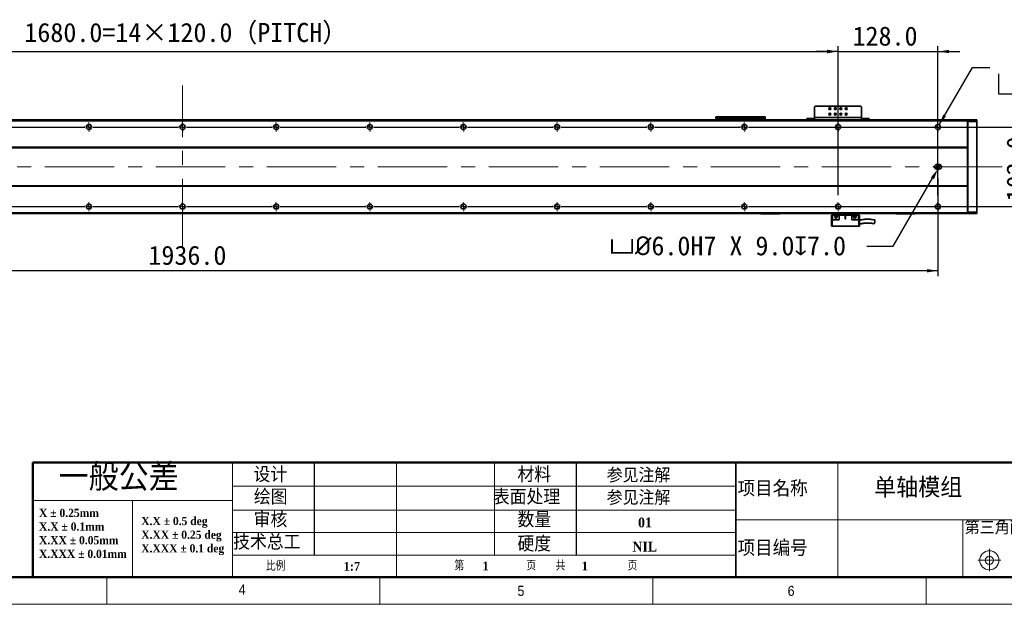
# Model space of a CAD drawing. Header units: millimetres. Extents: x 35 to 2905, y 35 to 2044.
# Tile 4 of 10: x 1008 to 2270, y 35 to 785. Entities that reach past the tile are written whole.
import ezdxf

# ---------------------------------------------------------------- set-up
doc = ezdxf.new("R2010")
doc.units = ezdxf.units.MM
doc.header["$LTSCALE"] = 7
doc.header["$PDSIZE"] = -1
doc.linetypes.add('CENTERX2', pattern=[20.32, 12.7, -2.54, 2.54, -2.54])
doc.layers.add('DIMNS', color=7, linetype='Continuous')
doc.layers.add('黑色实线', color=7, linetype='Continuous')
doc.styles.add('SLDTEXTSTYLE1', font='Gothic.ttf', dxfattribs={"width": 0.913})
doc.styles.add('SLDTEXTSTYLE2', font='timesbd.ttf', dxfattribs={"width": 0.933})
doc.styles.add('SLDTEXTSTYLE3', font='txt', dxfattribs={"bigfont": 'bigfont'})
doc.styles.add('SLDTEXTSTYLE4', font='txt', dxfattribs={"bigfont": 'bigfont'})
doc.styles.add('SLDTEXTSTYLE7', font='timesbd.ttf', dxfattribs={"width": 0.933, "bigfont": 'bigfont'})
doc.styles.add('SLDTEXTSTYLE8', font='txt')
doc.dimstyles.new('SLDDIMSTYLE0', dxfattribs={"dimtxt": 24.5, "dimasz": 14, "dimexe": 0, "dimexo": 0.0625, "dimgap": 6.125, "dimtad": 2, "dimdec": 1, "dimrnd": 1e-09, "dimzin": 4, "dimdsep": 46, "dimtxsty": 'SLDTEXTSTYLE8', "dimsah": 1, "dimcen": 0.09, "dimadec": 0, "dimazin": 1, "dimtfac": 1, "dimtdec": 1, "dimtmove": 0, "dimatfit": 0, "dimfxl": 0, "dimfrac": 2, "dimtolj": 1, "dimtzin": 12, "dimarcsym": 0})
doc.dimstyles.new('SLDDIMSTYLE3', dxfattribs={"dimtxt": 24.5, "dimasz": 14, "dimexe": 0, "dimexo": 0.0625, "dimgap": 6.125, "dimtad": 2, "dimdec": 1, "dimrnd": 1e-09, "dimzin": 4, "dimdsep": 46, "dimtxsty": 'SLDTEXTSTYLE8', "dimsah": 1, "dimcen": 0.09, "dimadec": 0, "dimazin": 1, "dimtfac": 1, "dimtdec": 1, "dimtofl": 0, "dimtmove": 0, "dimatfit": 3, "dimfxl": 0, "dimfrac": 2, "dimtolj": 1, "dimtzin": 12, "dimarcsym": 0})
doc.dimstyles.new('SLDDIMSTYLE7', dxfattribs={"dimtxt": 24.5, "dimasz": 14, "dimexe": 0, "dimexo": 0.0625, "dimgap": 6.125, "dimtad": 0, "dimtih": 1, "dimtoh": 1, "dimdec": 1, "dimrnd": 1e-09, "dimzin": 4, "dimdsep": 46, "dimtxsty": 'SLDTEXTSTYLE8', "dimsah": 1, "dimcen": 0, "dimadec": 0, "dimazin": 1, "dimtfac": 1, "dimtdec": 1, "dimtofl": 0, "dimtmove": 0, "dimatfit": 3, "dimfxl": 0, "dimfrac": 2, "dimtolj": 1, "dimtzin": 12, "dimarcsym": 0})
doc.dimstyles.new('SLDDIMSTYLE8', dxfattribs={"dimtxt": 24.5, "dimasz": 14, "dimexe": 0, "dimexo": 0.0625, "dimgap": 6.125, "dimtad": 0, "dimtih": 1, "dimtoh": 1, "dimdec": 1, "dimrnd": 1e-09, "dimzin": 4, "dimdsep": 46, "dimtxsty": 'SLDTEXTSTYLE8', "dimsah": 1, "dimcen": 0, "dimadec": 0, "dimazin": 1, "dimtfac": 1, "dimtdec": 1, "dimtofl": 0, "dimtmove": 0, "dimatfit": 3, "dimfxl": 0, "dimfrac": 2, "dimtolj": 1, "dimtzin": 12, "dimarcsym": 0})

# ---------------------------------------------------------------- blocks, each defined once
blk = doc.blocks.new('SW_NOTE_0')
at = {"color": 0, "linetype": 'Continuous', "lineweight": 0, "char_height": 10.5, "attachment_point": 1, "style": 'SLDTEXTSTYLE2'}
for s, insert in [('X.X ± 0.5 deg', (0, 13.8)), ('X.XX ± 0.25 deg', (0, -3.7)), ('X.XXX ± 0.1 deg', (0, -21.2))]:
    blk.add_mtext(s, dxfattribs=dict(at, insert=insert))
blk = doc.blocks.new('SW_NOTE_1')
at = {"color": 0, "linetype": 'Continuous', "lineweight": 0, "char_height": 10.5, "attachment_point": 1, "style": 'SLDTEXTSTYLE2'}
for s, insert in [('X ± 0.25mm ', (0, 13.8)), ('X.X ± 0.1mm', (0, -3.7))]:
    blk.add_mtext(s, dxfattribs=dict(at, insert=insert))
blk = doc.blocks.new('SW_NOTE_2')
at = {"color": 0, "linetype": 'Continuous', "lineweight": 0, "char_height": 10.5, "attachment_point": 1, "style": 'SLDTEXTSTYLE2'}
for s, insert in [('X.XX ± 0.05mm', (0, 13.8)), ('X.XXX ± 0.01mm', (0, -3.7))]:
    blk.add_mtext(s, dxfattribs=dict(at, insert=insert))
blk = doc.blocks.new('_D_28')
at = {"layer": 'Defpoints', "color": 0}
for p in [(2185.2, 593.4), (2186.7, 596)]:
    blk.add_point(p, dxfattribs=at)
at = {"layer": '黑色实线', "color": 0, "lineweight": -2}
for p, q in [((2128, 494.3), (2178.2, 581.3)), ((2094.2, 494.3), (2128, 494.3))]:
    blk.add_line(p, q, dxfattribs=at)
at = {"layer": '黑色实线', "color": 0}
blk.add_solid([(2176.1, 582.4), (2180.2, 580.1), (2185.2, 593.4)], dxfattribs=at)
at = {"layer": '黑色实线', "color": 0, "insert": (1764.1, 507), "char_height": 24.5, "attachment_point": 1, "style": 'SLDTEXTSTYLE8'}
blk.add_mtext('\\A1;{\\fGDT|b0|i0|c134|p2;v\\fISOCPEUR|b0|i0|c134|p34;%%C}6.0H7 X 9.0{\\fGDT|b0|i0|c134|p2;x}7.0', dxfattribs=at)
blk = doc.blocks.new('_D_29')
at = {"layer": '黑色实线'}
for p, q in [((249.2, 587.1), (249.2, 455.7)), ((2185.2, 581.6), (2185.2, 455.7)), ((2185.2, 462.7), (249.2, 462.7))]:
    blk.add_line(p, q, dxfattribs=at)
for points in [[(249.2, 462.7), (263.2, 460.6), (263.2, 464.8)], [(2185.2, 462.7), (2171.2, 464.8), (2171.2, 460.6)]]:
    blk.add_solid(points, dxfattribs=at)
at = {"layer": '黑色实线', "insert": (1173.4, 494.8), "char_height": 24.5, "attachment_point": 1, "style": 'SLDTEXTSTYLE8'}
blk.add_mtext('1936.0', dxfattribs=at)
blk = doc.blocks.new('SW_SYMBOL_HOLE_SPOT')
at = {"layer": '黑色实线', "color": 0}
for p, q in [((0, 6125), (0, 525)), ((11200, 525), (11200, 6125)), ((0, 525), (11200, 525))]:
    blk.add_line(p, q, dxfattribs=at)
blk = doc.blocks.new('SW_SYMBOL_HOLE_DEPTH')
at = {"layer": '黑色实线', "color": 0}
for p, q in [((0, 6125), (5600, 6125)), ((2800, 6125), (2800, 525)), ((700, 3885), (2800, 525)), ((4900, 3885), (2800, 525))]:
    blk.add_line(p, q, dxfattribs=at)
blk = doc.blocks.new('_D_30')
at = {"layer": '黑色实线'}
for p, q in [((2186.8, 649.9), (2229.3, 723.5)), ((2229.3, 723.5), (2251.7, 723.5))]:
    blk.add_line(p, q, dxfattribs=at)
blk.add_solid([(2186.8, 649.9), (2195.6, 660.9), (2192, 663)], dxfattribs=at)
at = {"layer": '黑色实线', "xscale": 0.004592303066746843, "yscale": 0.004592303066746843, "zscale": 0.004592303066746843}
for name, p in [('SW_SYMBOL_HOLE_SPOT', (2262.9, 687.2)), ('SW_SYMBOL_HOLE_DEPTH', (2446.6, 687.2))]:
    blk.add_blockref(name, p, dxfattribs=at)
at = {"layer": '黑色实线', "char_height": 24.5, "attachment_point": 1, "style": 'SLDTEXTSTYLE8'}
for s, insert in [('34X ', (2350.4, 755.8)), ('%%c', (2414.1, 755.6)), (' THROUGH HOLE', (2452, 755.8)), ('%%c', (2330.6, 715.5)), (' 11.0 ', (2368.4, 715.8)), (' 42.0(UPSIDE DOWN)', (2482.5, 715.8))]:
    blk.add_mtext(s, dxfattribs=dict(at, insert=insert))
blk = doc.blocks.new('_D_31')
at = {"layer": '黑色实线'}
for p, q in [((2305.2, 647), (2305.2, 675)), ((1951.9, 647), (2312.2, 647)), ((2305.2, 647), (2305.2, 545)), ((1951.9, 545), (2312.2, 545)), ((2305.2, 545), (2305.2, 517))]:
    blk.add_line(p, q, dxfattribs=at)
for points in [[(2305.2, 647), (2307.3, 661), (2303.1, 661)], [(2305.2, 545), (2303.1, 531), (2307.3, 531)]]:
    blk.add_solid(points, dxfattribs=at)
at = {"layer": '黑色实线', "insert": (2273, 551.7), "char_height": 24.5, "attachment_point": 1, "rotation": 90, "style": 'SLDTEXTSTYLE8'}
blk.add_mtext('102.0', dxfattribs=at)
blk = doc.blocks.new('_D_32')
at = {"layer": 'Defpoints', "color": 0}
for p in [(2057.2, 743.8), (377.2, 652.8), (2057.2, 652.8)]:
    blk.add_point(p, dxfattribs=at)
at = {"layer": '黑色实线', "color": 0, "lineweight": -2}
for p, q in [((377.2, 652.9), (377.2, 743.8)), ((391.2, 743.8), (2043.2, 743.8)), ((2057.2, 652.9), (2057.2, 743.8))]:
    blk.add_line(p, q, dxfattribs=at)
at = {"layer": '黑色实线', "color": 0}
for points in [[(391.2, 746.1), (391.2, 741.5), (377.2, 743.8)], [(2043.2, 746.1), (2043.2, 741.5), (2057.2, 743.8)]]:
    blk.add_solid(points, dxfattribs=at)
at = {"layer": '黑色实线', "color": 0, "insert": (1221.3, 780.5), "char_height": 24.5, "attachment_point": 2, "style": 'SLDTEXTSTYLE8'}
blk.add_mtext('\\A1;1680.0=14×120.0（PITCH）', dxfattribs=at)
blk = doc.blocks.new('_D_35')
at = {"layer": '黑色实线'}
for p, q in [((2057.2, 559.7), (2057.2, 750.8)), ((2185.2, 559.7), (2185.2, 750.8)), ((2057.2, 743.8), (2029.2, 743.8)), ((2057.2, 743.8), (2185.2, 743.8)), ((2185.2, 743.8), (2213.2, 743.8))]:
    blk.add_line(p, q, dxfattribs=at)
for points in [[(2057.2, 743.8), (2043.2, 745.9), (2043.2, 741.7)], [(2185.2, 743.8), (2199.2, 741.7), (2199.2, 745.9)]]:
    blk.add_solid(points, dxfattribs=at)
at = {"layer": '黑色实线', "insert": (2075.7, 775.9), "char_height": 24.5, "attachment_point": 1, "style": 'SLDTEXTSTYLE8'}
blk.add_mtext('128.0', dxfattribs=at)
blk = doc.blocks.new('SW_CENTERMARKSYMBOL_25')
at = {"layer": '黑色实线', "color": 0}
for p, q in [((-253.08, 102), (-253.84, 102)), ((-248, 102), (-250.54, 102)), ((-248, 107.08), (-248, 107.84)), ((-248, 102), (-248, 104.54)), ((-248, 102), (-248, 99.46)), ((-248, 102), (-245.46, 102)), ((0, 102), (-2.54, 102)), ((0, 107.08), (0, 107.84)), ((0, 102), (0, 104.54)), ((0, 102), (0, 99.46)), ((0, 102), (2.54, 102)), ((5.08, 102), (5.84, 102)), ((-248, 96.92), (-248, 96.16)), ((-125.08, 0), (-125.84, 0)), ((-120, 0), (-122.54, 0)), ((-120, 5.08), (-120, 5.84)), ((-120, 0), (-120, 2.54)), ((-120, 0), (-120, -2.54)), ((-120, 0), (-117.46, 0)), ((-114.92, 0), (-5.08, 0)), ((-5.08, 0), (-5.84, 0)), ((0, 0), (-2.54, 0)), ((0, 0), (-2.54, 0)), ((0, 5.08), (0, 5.84)), ((0, 0), (0, 2.54)), ((0, 0), (0, 2.54)), ((0, 0), (0, -2.54)), ((0, 0), (2.54, 0)), ((0, 0), (0, -2.54)), ((0, 0), (2.54, 0)), ((5.08, 0), (5.84, 0)), ((5.08, 0), (114.92, 0)), ((114.92, 0), (114.16, 0)), ((120, 0), (117.46, 0)), ((120, 0), (117.46, 0)), ((120, 0), (117.46, 0)), ((120, 5.08), (120, 5.84)), ((120, 0), (120, 2.54)), ((120, 0), (120, 2.54)), ((120, 0), (120, 2.54)), ((120, 0), (120, -2.54)), ((120, 0), (122.54, 0)), ((120, 0), (120, -2.54)), ((120, 0), (122.54, 0)), ((120, 0), (120, -2.54)), ((120, 0), (122.54, 0)), ((125.08, 0), (125.84, 0)), ((125.08, 0), (234.92, 0)), ((234.92, 0), (234.16, 0)), ((240, 0), (237.46, 0)), ((240, 0), (237.46, 0)), ((240, 0), (237.46, 0)), ((240, 0), (237.46, 0)), ((240, 5.08), (240, 5.84)), ((240, 0), (240, 2.54)), ((240, 0), (240, 2.54)), ((240, 0), (240, 2.54)), ((240, 0), (240, 2.54)), ((240, 0), (240, -2.54)), ((240, 0), (242.54, 0)), ((240, 0), (240, -2.54)), ((240, 0), (242.54, 0)), ((240, 0), (240, -2.54)), ((240, 0), (242.54, 0)), ((240, 0), (240, -2.54)), ((240, 0), (242.54, 0)), ((245.08, 0), (245.84, 0)), ((245.08, 0), (354.92, 0)), ((354.92, 0), (354.16, 0)), ((360, 0), (357.46, 0)), ((360, 0), (357.46, 0)), ((360, 0), (357.46, 0)), ((360, 0), (357.46, 0)), ((360, 0), (357.46, 0)), ((360, 5.08), (360, 5.84)), ((360, 0), (360, 2.54)), ((360, 0), (360, 2.54)), ((360, 0), (360, 2.54)), ((360, 0), (360, 2.54)), ((360, 0), (360, 2.54)), ((360, 0), (360, -2.54)), ((360, 0), (362.54, 0)), ((360, 0), (360, -2.54)), ((360, 0), (362.54, 0)), ((360, 0), (360, -2.54)), ((360, 0), (362.54, 0)), ((360, 0), (360, -2.54)), ((360, 0), (362.54, 0)), ((360, 0), (360, -2.54)), ((360, 0), (362.54, 0)), ((365.08, 0), (365.84, 0)), ((365.08, 0), (474.92, 0)), ((474.92, 0), (474.16, 0)), ((480, 0), (477.46, 0)), ((480, 0), (477.46, 0)), ((480, 0), (477.46, 0)), ((480, 0), (477.46, 0)), ((480, 0), (477.46, 0)), ((480, 0), (477.46, 0)), ((480, 5.08), (480, 5.84)), ((480, 0), (480, 2.54)), ((480, 0), (480, 2.54)), ((480, 0), (480, 2.54)), ((480, 0), (480, 2.54)), ((480, 0), (480, 2.54)), ((480, 0), (480, 2.54)), ((480, 0), (480, -2.54)), ((480, 0), (482.54, 0)), ((480, 0), (480, -2.54)), ((480, 0), (482.54, 0)), ((480, 0), (480, -2.54)), ((480, 0), (482.54, 0)), ((480, 0), (480, -2.54)), ((480, 0), (482.54, 0)), ((480, 0), (480, -2.54)), ((480, 0), (482.54, 0)), ((480, 0), (480, -2.54)), ((480, 0), (482.54, 0)), ((485.08, 0), (485.84, 0)), ((485.08, 0), (594.92, 0)), ((594.92, 0), (594.16, 0)), ((600, 0), (597.46, 0)), ((600, 0), (597.46, 0)), ((600, 0), (597.46, 0)), ((600, 0), (597.46, 0)), ((600, 0), (597.46, 0)), ((600, 0), (597.46, 0)), ((600, 0), (597.46, 0)), ((600, 5.08), (600, 5.84)), ((600, 0), (600, 2.54)), ((600, 0), (600, 2.54)), ((600, 0), (600, 2.54)), ((600, 0), (600, 2.54)), ((600, 0), (600, 2.54)), ((600, 0), (600, 2.54)), ((600, 0), (600, 2.54)), ((600, 0), (600, -2.54)), ((600, 0), (602.54, 0)), ((600, 0), (600, -2.54)), ((600, 0), (602.54, 0)), ((600, 0), (600, -2.54)), ((600, 0), (602.54, 0)), ((600, 0), (600, -2.54)), ((600, 0), (602.54, 0)), ((600, 0), (600, -2.54)), ((600, 0), (602.54, 0)), ((600, 0), (600, -2.54)), ((600, 0), (602.54, 0)), ((600, 0), (600, -2.54)), ((600, 0), (602.54, 0)), ((605.08, 0), (605.84, 0)), ((605.08, 0), (714.92, 0)), ((714.92, 0), (714.16, 0)), ((720, 0), (717.46, 0)), ((720, 0), (717.46, 0)), ((720, 0), (717.46, 0)), ((720, 0), (717.46, 0)), ((720, 0), (717.46, 0)), ((720, 0), (717.46, 0)), ((720, 0), (717.46, 0)), ((720, 0), (717.46, 0)), ((720, 5.08), (720, 5.84)), ((720, 0), (720, 2.54)), ((720, 0), (720, 2.54)), ((720, 0), (720, 2.54)), ((720, 0), (720, 2.54)), ((720, 0), (720, 2.54)), ((720, 0), (720, 2.54)), ((720, 0), (720, 2.54)), ((720, 0), (720, 2.54)), ((720, 0), (720, -2.54)), ((720, 0), (722.54, 0)), ((720, 0), (720, -2.54)), ((720, 0), (722.54, 0)), ((720, 0), (720, -2.54)), ((720, 0), (722.54, 0)), ((720, 0), (720, -2.54)), ((720, 0), (722.54, 0)), ((720, 0), (720, -2.54)), ((720, 0), (722.54, 0)), ((720, 0), (720, -2.54)), ((720, 0), (722.54, 0)), ((720, 0), (720, -2.54)), ((720, 0), (722.54, 0)), ((720, 0), (720, -2.54)), ((720, 0), (722.54, 0)), ((725.08, 0), (725.84, 0)), ((725.08, 0), (834.92, 0)), ((834.92, 0), (834.16, 0)), ((840, 0), (837.46, 0)), ((840, 0), (837.46, 0)), ((840, 0), (837.46, 0)), ((840, 0), (837.46, 0)), ((840, 0), (837.46, 0)), ((840, 0), (837.46, 0)), ((840, 0), (837.46, 0)), ((840, 5.08), (840, 5.84)), ((840, 0), (840, 2.54)), ((840, 0), (840, 2.54)), ((840, 0), (840, 2.54)), ((840, 0), (840, 2.54)), ((840, 0), (840, 2.54)), ((840, 0), (840, 2.54)), ((840, 0), (840, 2.54)), ((840, 0), (840, -2.54)), ((840, 0), (842.54, 0)), ((840, 0), (840, -2.54)), ((840, 0), (842.54, 0)), ((840, 0), (840, -2.54)), ((840, 0), (842.54, 0)), ((840, 0), (840, -2.54)), ((840, 0), (842.54, 0)), ((840, 0), (840, -2.54)), ((840, 0), (842.54, 0)), ((840, 0), (840, -2.54)), ((840, 0), (842.54, 0)), ((840, 0), (840, -2.54)), ((840, 0), (842.54, 0)), ((845.08, 0), (845.84, 0)), ((845.08, 0), (954.92, 0)), ((954.92, 0), (954.16, 0)), ((960, 0), (957.46, 0)), ((960, 0), (957.46, 0)), ((960, 0), (957.46, 0)), ((960, 0), (957.46, 0)), ((960, 0), (957.46, 0)), ((960, 0), (957.46, 0)), ((960, 5.08), (960, 5.84)), ((960, 0), (960, 2.54)), ((960, 0), (960, 2.54)), ((960, 0), (960, 2.54)), ((960, 0), (960, 2.54)), ((960, 0), (960, 2.54)), ((960, 0), (960, 2.54)), ((960, 0), (960, -2.54)), ((960, 0), (962.54, 0)), ((960, 0), (960, -2.54)), ((960, 0), (962.54, 0)), ((960, 0), (960, -2.54)), ((960, 0), (962.54, 0)), ((960, 0), (960, -2.54)), ((960, 0), (962.54, 0)), ((960, 0), (960, -2.54)), ((960, 0), (962.54, 0)), ((960, 0), (960, -2.54)), ((960, 0), (962.54, 0)), ((965.08, 0), (965.84, 0)), ((965.08, 0), (1074.92, 0)), ((1074.92, 0), (1074.16, 0)), ((1080, 0), (1077.46, 0)), ((1080, 0), (1077.46, 0)), ((1080, 0), (1077.46, 0)), ((1080, 0), (1077.46, 0)), ((1080, 0), (1077.46, 0)), ((1080, 5.08), (1080, 5.84)), ((1080, 0), (1080, 2.54)), ((1080, 0), (1080, 2.54)), ((1080, 0), (1080, 2.54)), ((1080, 0), (1080, 2.54)), ((1080, 0), (1080, 2.54)), ((1080, 0), (1080, -2.54)), ((1080, 0), (1082.54, 0)), ((1080, 0), (1080, -2.54)), ((1080, 0), (1082.54, 0)), ((1080, 0), (1080, -2.54)), ((1080, 0), (1082.54, 0)), ((1080, 0), (1080, -2.54)), ((1080, 0), (1082.54, 0)), ((1080, 0), (1080, -2.54)), ((1080, 0), (1082.54, 0)), ((1085.08, 0), (1085.84, 0)), ((1085.08, 0), (1194.92, 0)), ((1194.92, 0), (1194.16, 0)), ((1200, 0), (1197.46, 0)), ((1200, 0), (1197.46, 0)), ((1200, 0), (1197.46, 0)), ((1200, 0), (1197.46, 0)), ((1200, 5.08), (1200, 5.84)), ((1200, 0), (1200, 2.54)), ((1200, 0), (1200, 2.54)), ((1200, 0), (1200, 2.54)), ((1200, 0), (1200, 2.54)), ((1200, 0), (1200, -2.54)), ((1200, 0), (1202.54, 0)), ((1200, 0), (1200, -2.54)), ((1200, 0), (1202.54, 0)), ((1200, 0), (1200, -2.54)), ((1200, 0), (1202.54, 0)), ((1200, 0), (1200, -2.54)), ((1200, 0), (1202.54, 0)), ((1205.08, 0), (1205.84, 0)), ((1205.08, 0), (1314.92, 0)), ((1314.92, 0), (1314.16, 0)), ((1320, 0), (1317.46, 0)), ((1320, 0), (1317.46, 0)), ((1320, 0), (1317.46, 0)), ((1320, 5.08), (1320, 5.84)), ((1320, 0), (1320, 2.54)), ((1320, 0), (1320, 2.54)), ((1320, 0), (1320, 2.54)), ((1320, 0), (1320, -2.54)), ((1320, 0), (1322.54, 0)), ((1320, 0), (1320, -2.54)), ((1320, 0), (1322.54, 0)), ((1320, 0), (1320, -2.54)), ((1320, 0), (1322.54, 0)), ((1325.08, 0), (1325.84, 0)), ((1325.08, 0), (1434.92, 0)), ((1434.92, 0), (1434.16, 0)), ((1440, 0), (1437.46, 0)), ((1440, 0), (1437.46, 0)), ((1440, 5.08), (1440, 5.84)), ((1440, 0), (1440, 2.54)), ((1440, 0), (1440, 2.54)), ((1440, 0), (1440, -2.54)), ((1440, 0), (1442.54, 0)), ((1440, 0), (1440, -2.54)), ((1440, 0), (1442.54, 0)), ((1445.08, 0), (1445.84, 0)), ((1445.08, 0), (1554.92, 0)), ((1560, 0), (1557.46, 0)), ((1560, 5.08), (1560, 5.84)), ((1560, 0), (1560, 2.54)), ((1560, 0), (1560, -2.54)), ((1560, 0), (1562.54, 0)), ((1565.08, 0), (1565.84, 0)), ((-120, -5.08), (-120, -5.84)), ((0, -5.08), (0, -5.84)), ((120, -5.08), (120, -5.84)), ((240, -5.08), (240, -5.84)), ((360, -5.08), (360, -5.84)), ((480, -5.08), (480, -5.84)), ((600, -5.08), (600, -5.84)), ((720, -5.08), (720, -5.84)), ((840, -5.08), (840, -5.84)), ((960, -5.08), (960, -5.84)), ((1080, -5.08), (1080, -5.84)), ((1200, -5.08), (1200, -5.84)), ((1320, -5.08), (1320, -5.84)), ((1440, -5.08), (1440, -5.84)), ((1560, -5.08), (1560, -5.84))]:
    blk.add_line(p, q, dxfattribs=at)
blk = doc.blocks.new('SW_CENTERMARKSYMBOL_26')
at = {"layer": '黑色实线', "color": 0}
for p, q in [((-245.08, 0), (-245.84, 0)), ((-240, 0), (-242.54, 0)), ((-240, 5.08), (-240, 5.84)), ((-240, 0), (-240, 2.54)), ((-240, 0), (-240, -2.54)), ((-240, 0), (-237.46, 0)), ((-234.92, 0), (-125.08, 0)), ((-125.08, 0), (-125.84, 0)), ((-120, 0), (-122.54, 0)), ((-120, 0), (-122.54, 0)), ((-120, 5.08), (-120, 5.84)), ((-120, 0), (-120, 2.54)), ((-120, 0), (-120, 2.54)), ((-120, 0), (-120, -2.54)), ((-120, 0), (-117.46, 0)), ((-120, 0), (-120, -2.54)), ((-120, 0), (-117.46, 0)), ((-114.92, 0), (-114.16, 0)), ((-114.92, 0), (-5.08, 0)), ((-5.08, 0), (-5.84, 0)), ((0, 0), (-2.54, 0)), ((0, 0), (-2.54, 0)), ((0, 0), (-2.54, 0)), ((0, 5.08), (0, 5.84)), ((0, 0), (0, 2.54)), ((0, 0), (0, 2.54)), ((0, 0), (0, 2.54)), ((0, 0), (0, -2.54)), ((0, 0), (2.54, 0)), ((0, 0), (0, -2.54)), ((0, 0), (2.54, 0)), ((0, 0), (0, -2.54)), ((0, 0), (2.54, 0)), ((5.08, 0), (5.84, 0)), ((5.08, 0), (114.92, 0)), ((114.92, 0), (114.16, 0)), ((120, 0), (117.46, 0)), ((120, 0), (117.46, 0)), ((120, 0), (117.46, 0)), ((120, 0), (117.46, 0)), ((120, 5.08), (120, 5.84)), ((120, 0), (120, 2.54)), ((120, 0), (120, 2.54)), ((120, 0), (120, 2.54)), ((120, 0), (120, 2.54)), ((120, 0), (120, -2.54)), ((120, 0), (122.54, 0)), ((120, 0), (120, -2.54)), ((120, 0), (122.54, 0)), ((120, 0), (120, -2.54)), ((120, 0), (122.54, 0)), ((120, 0), (120, -2.54)), ((120, 0), (122.54, 0)), ((125.08, 0), (125.84, 0)), ((125.08, 0), (234.92, 0)), ((234.92, 0), (234.16, 0)), ((240, 0), (237.46, 0)), ((240, 0), (237.46, 0)), ((240, 0), (237.46, 0)), ((240, 0), (237.46, 0)), ((240, 0), (237.46, 0)), ((240, 5.08), (240, 5.84)), ((240, 0), (240, 2.54)), ((240, 0), (240, 2.54)), ((240, 0), (240, 2.54)), ((240, 0), (240, 2.54)), ((240, 0), (240, 2.54)), ((240, 0), (240, -2.54)), ((240, 0), (242.54, 0)), ((240, 0), (240, -2.54)), ((240, 0), (242.54, 0)), ((240, 0), (240, -2.54)), ((240, 0), (242.54, 0)), ((240, 0), (240, -2.54)), ((240, 0), (242.54, 0)), ((240, 0), (240, -2.54)), ((240, 0), (242.54, 0)), ((245.08, 0), (245.84, 0)), ((245.08, 0), (354.92, 0)), ((354.92, 0), (354.16, 0)), ((360, 0), (357.46, 0)), ((360, 0), (357.46, 0)), ((360, 0), (357.46, 0)), ((360, 0), (357.46, 0)), ((360, 0), (357.46, 0)), ((360, 0), (357.46, 0)), ((360, 5.08), (360, 5.84)), ((360, 0), (360, 2.54)), ((360, 0), (360, 2.54)), ((360, 0), (360, 2.54)), ((360, 0), (360, 2.54)), ((360, 0), (360, 2.54)), ((360, 0), (360, 2.54)), ((360, 0), (360, -2.54)), ((360, 0), (362.54, 0)), ((360, 0), (360, -2.54)), ((360, 0), (362.54, 0)), ((360, 0), (360, -2.54)), ((360, 0), (362.54, 0)), ((360, 0), (360, -2.54)), ((360, 0), (362.54, 0)), ((360, 0), (360, -2.54)), ((360, 0), (362.54, 0)), ((360, 0), (360, -2.54)), ((360, 0), (362.54, 0)), ((365.08, 0), (365.84, 0)), ((365.08, 0), (474.92, 0)), ((474.92, 0), (474.16, 0)), ((480, 0), (477.46, 0)), ((480, 0), (477.46, 0)), ((480, 0), (477.46, 0)), ((480, 0), (477.46, 0)), ((480, 0), (477.46, 0)), ((480, 0), (477.46, 0)), ((480, 0), (477.46, 0)), ((480, 5.08), (480, 5.84)), ((480, 0), (480, 2.54)), ((480, 0), (480, 2.54)), ((480, 0), (480, 2.54)), ((480, 0), (480, 2.54)), ((480, 0), (480, 2.54)), ((480, 0), (480, 2.54)), ((480, 0), (480, 2.54)), ((480, 0), (480, -2.54)), ((480, 0), (482.54, 0)), ((480, 0), (480, -2.54)), ((480, 0), (482.54, 0)), ((480, 0), (480, -2.54)), ((480, 0), (482.54, 0)), ((480, 0), (480, -2.54)), ((480, 0), (482.54, 0)), ((480, 0), (480, -2.54)), ((480, 0), (482.54, 0)), ((480, 0), (480, -2.54)), ((480, 0), (482.54, 0)), ((480, 0), (480, -2.54)), ((480, 0), (482.54, 0)), ((485.08, 0), (485.84, 0)), ((485.08, 0), (594.92, 0)), ((594.92, 0), (594.16, 0)), ((600, 0), (597.46, 0)), ((600, 0), (597.46, 0)), ((600, 0), (597.46, 0)), ((600, 0), (597.46, 0)), ((600, 0), (597.46, 0)), ((600, 0), (597.46, 0)), ((600, 0), (597.46, 0)), ((600, 0), (597.46, 0)), ((600, 5.08), (600, 5.84)), ((600, 0), (600, 2.54)), ((600, 0), (600, 2.54)), ((600, 0), (600, 2.54)), ((600, 0), (600, 2.54)), ((600, 0), (600, 2.54)), ((600, 0), (600, 2.54)), ((600, 0), (600, 2.54)), ((600, 0), (600, 2.54)), ((600, 0), (600, -2.54)), ((600, 0), (602.54, 0)), ((600, 0), (600, -2.54)), ((600, 0), (602.54, 0)), ((600, 0), (600, -2.54)), ((600, 0), (602.54, 0)), ((600, 0), (600, -2.54)), ((600, 0), (602.54, 0)), ((600, 0), (600, -2.54)), ((600, 0), (602.54, 0)), ((600, 0), (600, -2.54)), ((600, 0), (602.54, 0)), ((600, 0), (600, -2.54)), ((600, 0), (602.54, 0)), ((600, 0), (600, -2.54)), ((600, 0), (602.54, 0)), ((605.08, 0), (605.84, 0)), ((605.08, 0), (714.92, 0)), ((714.92, 0), (714.16, 0)), ((720, 0), (717.46, 0)), ((720, 0), (717.46, 0)), ((720, 0), (717.46, 0)), ((720, 0), (717.46, 0)), ((720, 0), (717.46, 0)), ((720, 0), (717.46, 0)), ((720, 0), (717.46, 0)), ((720, 5.08), (720, 5.84)), ((720, 0), (720, 2.54)), ((720, 0), (720, 2.54)), ((720, 0), (720, 2.54)), ((720, 0), (720, 2.54)), ((720, 0), (720, 2.54)), ((720, 0), (720, 2.54)), ((720, 0), (720, 2.54)), ((720, 0), (720, -2.54)), ((720, 0), (722.54, 0)), ((720, 0), (720, -2.54)), ((720, 0), (722.54, 0)), ((720, 0), (720, -2.54)), ((720, 0), (722.54, 0)), ((720, 0), (720, -2.54)), ((720, 0), (722.54, 0)), ((720, 0), (720, -2.54)), ((720, 0), (722.54, 0)), ((720, 0), (720, -2.54)), ((720, 0), (722.54, 0)), ((720, 0), (720, -2.54)), ((720, 0), (722.54, 0)), ((725.08, 0), (725.84, 0)), ((725.08, 0), (834.92, 0)), ((834.92, 0), (834.16, 0)), ((840, 0), (837.46, 0)), ((840, 0), (837.46, 0)), ((840, 0), (837.46, 0)), ((840, 0), (837.46, 0)), ((840, 0), (837.46, 0)), ((840, 0), (837.46, 0)), ((840, 5.08), (840, 5.84)), ((840, 0), (840, 2.54)), ((840, 0), (840, 2.54)), ((840, 0), (840, 2.54)), ((840, 0), (840, 2.54)), ((840, 0), (840, 2.54)), ((840, 0), (840, 2.54)), ((840, 0), (840, -2.54)), ((840, 0), (842.54, 0)), ((840, 0), (840, -2.54)), ((840, 0), (842.54, 0)), ((840, 0), (840, -2.54)), ((840, 0), (842.54, 0)), ((840, 0), (840, -2.54)), ((840, 0), (842.54, 0)), ((840, 0), (840, -2.54)), ((840, 0), (842.54, 0)), ((840, 0), (840, -2.54)), ((840, 0), (842.54, 0)), ((845.08, 0), (845.84, 0)), ((845.08, 0), (954.92, 0)), ((954.92, 0), (954.16, 0)), ((960, 0), (957.46, 0)), ((960, 0), (957.46, 0)), ((960, 0), (957.46, 0)), ((960, 0), (957.46, 0)), ((960, 0), (957.46, 0)), ((960, 5.08), (960, 5.84)), ((960, 0), (960, 2.54)), ((960, 0), (960, 2.54)), ((960, 0), (960, 2.54)), ((960, 0), (960, 2.54)), ((960, 0), (960, 2.54)), ((960, 0), (960, -2.54)), ((960, 0), (962.54, 0)), ((960, 0), (960, -2.54)), ((960, 0), (962.54, 0)), ((960, 0), (960, -2.54)), ((960, 0), (962.54, 0)), ((960, 0), (960, -2.54)), ((960, 0), (962.54, 0)), ((960, 0), (960, -2.54)), ((960, 0), (962.54, 0)), ((965.08, 0), (965.84, 0)), ((965.08, 0), (1074.92, 0)), ((1074.92, 0), (1074.16, 0)), ((1080, 0), (1077.46, 0)), ((1080, 0), (1077.46, 0)), ((1080, 0), (1077.46, 0)), ((1080, 0), (1077.46, 0)), ((1080, 5.08), (1080, 5.84)), ((1080, 0), (1080, 2.54)), ((1080, 0), (1080, 2.54)), ((1080, 0), (1080, 2.54)), ((1080, 0), (1080, 2.54)), ((1080, 0), (1080, -2.54)), ((1080, 0), (1082.54, 0)), ((1080, 0), (1080, -2.54)), ((1080, 0), (1082.54, 0)), ((1080, 0), (1080, -2.54)), ((1080, 0), (1082.54, 0)), ((1080, 0), (1080, -2.54)), ((1080, 0), (1082.54, 0)), ((1085.08, 0), (1085.84, 0)), ((1085.08, 0), (1194.92, 0)), ((1194.92, 0), (1194.16, 0)), ((1200, 0), (1197.46, 0)), ((1200, 0), (1197.46, 0)), ((1200, 0), (1197.46, 0)), ((1200, 5.08), (1200, 5.84)), ((1200, 0), (1200, 2.54)), ((1200, 0), (1200, 2.54)), ((1200, 0), (1200, 2.54)), ((1200, 0), (1200, -2.54)), ((1200, 0), (1202.54, 0)), ((1200, 0), (1200, -2.54)), ((1200, 0), (1202.54, 0)), ((1200, 0), (1200, -2.54)), ((1200, 0), (1202.54, 0)), ((1205.08, 0), (1205.84, 0)), ((1205.08, 0), (1314.92, 0)), ((1314.92, 0), (1314.16, 0)), ((1320, 0), (1317.46, 0)), ((1320, 0), (1317.46, 0)), ((1320, 5.08), (1320, 5.84)), ((1320, 0), (1320, 2.54)), ((1320, 0), (1320, 2.54)), ((1320, 0), (1320, -2.54)), ((1320, 0), (1322.54, 0)), ((1320, 0), (1320, -2.54)), ((1320, 0), (1322.54, 0)), ((1325.08, 0), (1325.84, 0)), ((1325.08, 0), (1434.92, 0)), ((1440, 0), (1437.46, 0)), ((1440, 5.08), (1440, 5.84)), ((1440, 0), (1440, 2.54)), ((1440, 0), (1440, -2.54)), ((1440, 0), (1442.54, 0)), ((1445.08, 0), (1445.84, 0)), ((-240, -5.08), (-240, -5.84)), ((-120, -5.08), (-120, -5.84)), ((0, -5.08), (0, -5.84)), ((120, -5.08), (120, -5.84)), ((240, -5.08), (240, -5.84)), ((360, -5.08), (360, -5.84)), ((480, -5.08), (480, -5.84)), ((600, -5.08), (600, -5.84)), ((720, -5.08), (720, -5.84)), ((840, -5.08), (840, -5.84)), ((960, -5.08), (960, -5.84)), ((1080, -5.08), (1080, -5.84)), ((1200, -5.08), (1200, -5.84)), ((1320, -5.08), (1320, -5.84)), ((1440, -5.08), (1440, -5.84))]:
    blk.add_line(p, q, dxfattribs=at)
blk = doc.blocks.new('SW_CENTERMARKSYMBOL_27')
at = {"layer": '黑色实线', "color": 0}
for p, q in [((-5.08, 0), (-5.84, 0)), ((0, 0), (-2.54, 0)), ((0, 5.08), (0, 5.84)), ((0, 0), (0, 2.54)), ((0, 0), (0, -2.54)), ((0, 0), (2.54, 0)), ((5.08, 0), (5.84, 0)), ((0, -5.08), (0, -5.84))]:
    blk.add_line(p, q, dxfattribs=at)
blk = doc.blocks.new('SW_CENTERMARKSYMBOL_28')
at = {"layer": '黑色实线', "color": 0}
for p, q in [((-5.08, 0), (-5.84, 0)), ((0, 0), (-2.54, 0)), ((0, 5.08), (0, 5.84)), ((0, 0), (0, 2.54)), ((0, 0), (0, -2.54)), ((0, 0), (2.54, 0)), ((5.08, 0), (5.84, 0)), ((0, -5.08), (0, -5.84))]:
    blk.add_line(p, q, dxfattribs=at)
blk = doc.blocks.new('SW_CENTERMARKSYMBOL_29')
at = {"layer": '黑色实线', "color": 0}
for p, q in [((-5.08, 0), (-5.54, 0)), ((0, 0), (-2.54, 0)), ((0, 5.08), (0, 5.54)), ((0, 0), (0, 2.54)), ((0, 0), (2.54, 0)), ((0, 0), (0, -2.54)), ((5.08, 0), (5.54, 0)), ((0, -5.08), (0, -5.54))]:
    blk.add_line(p, q, dxfattribs=at)
blk = doc.blocks.new('SW_DOWELSYMBOL_5')
at = {"linetype": 'Continuous', "lineweight": 18}
h = blk.add_hatch(color=0, dxfattribs=at)
edge = h.paths.add_edge_path(flags=0)
edge.add_arc((0, 0), 3, 180, 270)
edge.add_line((0, -3), (0, 0))
edge.add_line((0, 0), (-3, 0))
h = blk.add_hatch(color=0, dxfattribs=at)
edge = h.paths.add_edge_path(flags=0)
edge.add_arc((0, 0), 3, 0, 90)
edge.add_line((0, 3), (0, 0))
edge.add_line((0, 0), (3, 0))
at = {"layer": '黑色实线', "color": 0}
blk.add_circle((0, 0), 3, dxfattribs=at)
blk = doc.blocks.new('SW_DOWELSYMBOL_6')
at = {"linetype": 'Continuous', "lineweight": 18}
h = blk.add_hatch(color=0, dxfattribs=at)
edge = h.paths.add_edge_path(flags=0)
edge.add_arc((0, 0), 3, 180, 270)
edge.add_line((0, -3), (0, 0))
edge.add_line((0, 0), (-3, 0))
h = blk.add_hatch(color=0, dxfattribs=at)
edge = h.paths.add_edge_path(flags=0)
edge.add_arc((0, 0), 3, 0, 90)
edge.add_line((0, 3), (0, 0))
edge.add_line((0, 0), (3, 0))
at = {"layer": '黑色实线', "color": 0}
blk.add_circle((0, 0), 3, dxfattribs=at)

msp = doc.modelspace()

# ---------------------------------------------------------------- linework, layer by layer
at = {"color": 7, "linetype": 'Continuous', "lineweight": 35}
for p, q in [((2028.16, 673.8), (2027.16, 672.8)), ((2027.16, 672.8), (2027.16, 659)), ((2086.16, 673.8), (2028.16, 673.8)), ((2087.16, 672.8), (2086.16, 673.8)), ((2087.16, 659), (2087.16, 672.8)), ((1900.66, 658), (1900.66, 660)), ((1900.66, 660), (1901.66, 660)), ((1901.66, 658), (1900.66, 658)), ((1901.66, 660), (1901.66, 658)), ((1901.66, 660), (1955.66, 660)), ((1901.66, 658), (1955.66, 658)), ((1928.66, 656.16), (1928.66, 658)), ((1928.66, 656.16), (1963.66, 656.16)), ((1928.66, 656), (1928.66, 656.16)), ((1955.66, 658), (1955.66, 660)), ((1955.66, 660), (1963.66, 660)), ((1963.66, 658), (1955.66, 658)), ((1963.66, 660), (1963.66, 658)), ((1963.66, 658), (1963.66, 656.16)), ((1963.66, 656.16), (1963.66, 656)), ((2017.16, 656), (2017.16, 658)), ((2017.16, 658), (2018.16, 658)), ((2018.16, 658), (2018.16, 656)), ((2018.16, 658), (2026.16, 658)), ((2026.16, 658), (2026.16, 656)), ((2027.16, 658), (2026.16, 658)), ((2087.16, 659), (2027.16, 659)), ((2027.16, 656), (2027.16, 659)), ((2087.16, 659), (2087.16, 656)), ((2088.16, 658), (2087.16, 658)), ((2088.16, 658), (2088.16, 656)), ((2088.16, 658), (2096.16, 658)), ((2096.16, 656), (2096.16, 658)), ((2096.16, 658), (2097.16, 658)), ((2097.16, 658), (2097.16, 656)), ((2223.16, 656), (211.16, 656)), ((2223.16, 655), (211.16, 655)), ((2182.16, 648.37), (2182.16, 645.62)), ((2223.16, 655.7), (2223.46, 656)), ((2223.16, 655), (2223.16, 656)), ((2223.16, 621), (2223.16, 655)), ((2223.16, 653.87), (2223.46, 654)), ((2223.46, 656), (2223.46, 654)), ((2223.46, 656), (2234.86, 656)), ((2223.46, 654), (2223.46, 538)), ((2234.86, 654), (2223.46, 654)), ((2234.86, 654), (2234.86, 656)), ((2235.16, 655.7), (2234.86, 656)), ((2234.86, 538), (2234.86, 654)), ((2235.16, 653.87), (2234.86, 654)), ((2235.16, 655.7), (2235.16, 653.87)), ((2235.16, 653.87), (2235.16, 538.12)), ((2223.16, 621), (211.16, 621)), ((2223.16, 620.5), (211.16, 620.5)), ((2223.16, 621), (2223.16, 620.5)), ((2223.16, 571.5), (2223.16, 620.5)), ((2186.66, 599), (2183.66, 599)), ((2183.66, 593), (2186.66, 593)), ((2223.16, 571.5), (211.16, 571.5)), ((2223.16, 571), (211.16, 571)), ((2223.16, 571), (2223.16, 571.5)), ((2223.16, 537), (2223.16, 571)), ((2182.16, 546.37), (2182.16, 543.62)), ((2223.16, 537), (211.16, 537)), ((2223.16, 536), (211.16, 536)), ((1958.16, 535.8), (1958.16, 536)), ((1958.16, 535.8), (1958.46, 535.5)), ((1958.16, 535.8), (1959.16, 535.8)), ((1959.28, 535.5), (1958.46, 535.5)), ((1959.16, 536), (1959.16, 535.8)), ((1959.28, 535.5), (1959.16, 535.8)), ((1959.16, 535.8), (1981.16, 535.8)), ((1981.03, 535.5), (1959.28, 535.5)), ((1981.03, 535.5), (1981.16, 535.8)), ((1981.86, 535.5), (1981.03, 535.5)), ((1981.16, 535.8), (1981.16, 536)), ((1981.16, 535.8), (1982.16, 535.8)), ((1981.86, 535.5), (1982.16, 535.8)), ((1982.16, 536), (1982.16, 535.8)), ((2048.66, 534.1), (2048.66, 519.7)), ((2049.86, 534.1), (2048.66, 534.1)), ((2049.66, 534.1), (2049.66, 536)), ((2049.86, 534.1), (2049.86, 528.1)), ((2058.66, 534.1), (2049.86, 534.1)), ((2058.66, 534.1), (2066.41, 534.1)), ((2058.66, 534.1), (2058.66, 528.1)), ((2066.91, 534.1), (2066.41, 534.1)), ((2066.41, 534.1), (2066.41, 529.35)), ((2066.91, 534.1), (2074.66, 534.1)), ((2066.91, 529.35), (2066.91, 534.1)), ((2074.66, 528.1), (2074.66, 534.1)), ((2083.46, 534.1), (2074.66, 534.1)), ((2078.03, 532.55), (2078.2, 532.65)), ((2079.66, 532.15), (2079.8, 531.74)), ((2083.46, 528.1), (2083.46, 534.1)), ((2084.66, 534.1), (2083.46, 534.1)), ((2083.66, 534.1), (2083.66, 536)), ((2084.66, 519.7), (2084.66, 534.1)), ((2132.16, 535.8), (2132.16, 536)), ((2132.16, 535.8), (2132.46, 535.5)), ((2132.16, 535.8), (2133.16, 535.8)), ((2133.28, 535.5), (2132.46, 535.5)), ((2133.16, 536), (2133.16, 535.8)), ((2133.28, 535.5), (2133.16, 535.8)), ((2133.16, 535.8), (2155.16, 535.8)), ((2155.03, 535.5), (2133.28, 535.5)), ((2155.03, 535.5), (2155.16, 535.8)), ((2155.86, 535.5), (2155.03, 535.5)), ((2155.16, 535.8), (2155.16, 536)), ((2155.16, 535.8), (2156.16, 535.8)), ((2155.86, 535.5), (2156.16, 535.8)), ((2156.16, 536), (2156.16, 535.8)), ((2223.16, 538.12), (2223.46, 538)), ((2223.16, 537), (2223.16, 536)), ((2223.16, 536.3), (2223.46, 536)), ((2223.46, 538), (2223.46, 536)), ((2223.46, 538), (2234.86, 538)), ((2234.86, 536), (2223.46, 536)), ((2235.16, 538.12), (2234.86, 538)), ((2234.86, 536), (2234.86, 538)), ((2235.16, 536.3), (2234.86, 536)), ((2235.16, 538.12), (2235.16, 536.3)), ((2049.66, 519.7), (2048.66, 519.7)), ((2049.86, 528.1), (2049.66, 528.1)), ((2049.66, 519.7), (2049.66, 528.1)), ((2083.66, 519.7), (2049.66, 519.7)), ((2049.86, 528.1), (2058.66, 528.1)), ((2074.66, 528.1), (2083.46, 528.1)), ((2083.66, 528.1), (2083.46, 528.1)), ((2083.66, 528.1), (2083.66, 519.7)), ((2084.66, 519.7), (2083.66, 519.7)), ((1926.29, 217), (1926.29, 70))]:
    msp.add_line(p, q, dxfattribs=at)
at = {"color": 8, "linetype": 'Continuous', "lineweight": 35}
for p, q in [((2054.41, 664.5), (2052.91, 664.5)), ((2061.41, 664.5), (2059.91, 664.5))]:
    msp.add_line(p, q, dxfattribs=at)
at = {"color": 7, "linetype": 'Continuous', "lineweight": 50}
for p, q in [((1025.29, 217), (1025.29, 70)), ((1025.29, 217), (1281, 217)), ((2870, 217), (1281, 217)), ((70, 70), (2870, 70))]:
    msp.add_line(p, q, dxfattribs=at)
at = {"color": 7, "linetype": 'Continuous', "lineweight": 18}
for p, q in [((1281, 217), (1281, 192.5)), ((1281, 168), (1281, 217)), ((1281, 192.5), (1281, 217)), ((1491.29, 217), (1491.29, 70)), ((1617, 217), (1617, 98.04)), ((2056.78, 217), (2056.78, 70)), ((1281, 168), (1281, 192.5)), ((1281, 186.61), (1926.29, 186.61)), ((1281, 168), (1025.29, 168)), ((1153.14, 168), (1153.14, 70)), ((1281, 168), (1281, 70)), ((1281, 155.78), (1926.29, 155.78)), ((1926.29, 143.5), (2339.76, 143.5)), ((2217.1, 143.5), (2217.1, 70)), ((1281, 126.91), (1926.29, 126.91)), ((2251.06, 106.04), (2251.06, 77.44)), ((1926.29, 98.04), (1281, 98.04)), ((2236.5, 91.48), (2265.91, 91.48)), ((70, 70), (2870, 70)), ((861, 70), (2870, 70)), ((1120, 35), (1120, 70)), ((1470, 35), (1470, 70)), ((1820, 70), (1820, 35)), ((2170, 35), (2170, 70)), ((35, 35), (2905, 35))]:
    msp.add_line(p, q, dxfattribs=at)
at = {"color": 7, "linetype": 'Continuous', "lineweight": 35}
for centre, radius in [((2046.66, 670.5), 1.25), ((2053.66, 670.5), 1.25), ((2060.66, 670.5), 1.25), ((2067.66, 670.5), 1.25), ((2046.66, 663.5), 1.25), ((2053.66, 663.5), 1.25), ((2060.66, 663.5), 1.25), ((2067.66, 663.5), 1.25), ((1097.16, 647), 3.3), ((1217.16, 647), 3.3), ((1337.16, 647), 3.3), ((1457.16, 647), 3.3), ((1577.16, 647), 3.3), ((1697.16, 647), 3.3), ((1817.16, 647), 3.3), ((1937.16, 647), 3.3), ((2057.16, 647), 3.3), ((2185.16, 647), 3.3), ((1097.16, 545), 3.3), ((1217.16, 545), 3.3), ((1337.16, 545), 3.3), ((1457.16, 545), 3.3), ((1577.16, 545), 3.3), ((1697.16, 545), 3.3), ((1817.16, 545), 3.3), ((1937.16, 545), 3.3), ((2057.16, 545), 3.3), ((2185.16, 545), 3.3), ((2054.66, 531.6), 1.6), ((2078.66, 531.6), 1.6)]:
    msp.add_circle(centre, radius, dxfattribs=at)
at = {"color": 7, "linetype": 'Continuous', "lineweight": 18}
for radius in [12.25, 5.25]:
    msp.add_circle((2251.06, 91.48), radius, dxfattribs=at)
at = {"color": 7, "linetype": 'Continuous', "lineweight": 35}
for centre, radius, start, end in [((2183.66, 596), 3, 90, 270), ((2186.66, 596), 3, 270, 90), ((2066.66, 529.35), 0.25, 180, 0)]:
    msp.add_arc(centre, radius, start, end, dxfattribs=at)
for points, knots in [([(2055.8, 531.74), (2055.81, 531.62), (2055.85, 531.36), (2055.75, 530.97), (2055.52, 530.62), (2055.19, 530.35), (2054.77, 530.2), (2054.31, 530.2), (2053.88, 530.33), (2053.65, 530.51), (2053.54, 530.6)], [0, 0, 0, 0, 0.1147398, 0.2305988, 0.3509252, 0.4758491, 0.6054812, 0.7393727, 0.8775726, 1, 1, 1, 1]), ([(2054.64, 532.9), (2054.78, 532.87), (2055.06, 532.81), (2055.42, 532.56), (2055.59, 532.31), (2055.66, 532.17), (2055.66, 532.15)], [0, 0, 0, 0, 0.3223414, 0.6432503, 0.9518398, 1, 1, 1, 1]), ([(2078.66, 532.75), (2078.54, 532.74), (2078.31, 532.72), (2077.99, 532.56), (2077.74, 532.32), (2077.56, 532.01), (2077.49, 531.66), (2077.52, 531.31), (2077.66, 530.99), (2077.88, 530.72), (2078.18, 530.53), (2078.52, 530.44), (2078.87, 530.45), (2079.2, 530.57), (2079.49, 530.78), (2079.69, 531.06), (2079.81, 531.39), (2079.8, 531.63), (2079.8, 531.74)], [0, 0, 0, 0, 0.06249299, 0.12500779, 0.18749654, 0.2499949, 0.3125027, 0.37500592, 0.43749916, 0.50000934, 0.56251115, 0.6250081, 0.68751494, 0.74998974, 0.81249645, 0.87499472, 0.93749887, 1, 1, 1, 1]), ([(2079.8, 531.74), (2079.81, 531.62), (2079.85, 531.36), (2079.75, 530.97), (2079.52, 530.62), (2079.19, 530.35), (2078.77, 530.2), (2078.31, 530.2), (2077.88, 530.33), (2077.65, 530.51), (2077.54, 530.6)], [0, 0, 0, 0, 0.1147391, 0.2305974, 0.3509231, 0.4757909, 0.6054222, 0.7393837, 0.8775153, 1, 1, 1, 1]), ([(2078.03, 532.55), (2078.1, 532.6), (2078.17, 532.66), (2078.25, 532.67), (2078.26, 532.67)], [0, 0, 0, 0, 0.9281122, 1, 1, 1, 1]), ([(2078.64, 532.9), (2078.78, 532.87), (2079.06, 532.81), (2079.42, 532.56), (2079.59, 532.31), (2079.66, 532.17), (2079.66, 532.15)], [0, 0, 0, 0, 0.3222241, 0.6431886, 0.9518314, 1, 1, 1, 1]), ([(2103.97, 527.89), (2103, 528.04), (2101.19, 528.33), (2098.72, 528.72), (2096.66, 528.89), (2094.81, 528.92), (2092.77, 528.84), (2090.94, 528.64), (2089.43, 528.42), (2088.42, 528.27), (2087.38, 528.12), (2086.32, 528), (2085.4, 527.92), (2084.85, 527.95), (2084.66, 527.97)], [0, 0, 0, 0, 0.15577089, 0.29078525, 0.39676688, 0.4749909, 0.57359278, 0.7047488, 0.75469674, 0.80709504, 0.86121524, 0.91596098, 0.97040662, 1, 1, 1, 1]), ([(2084.66, 522.98), (2084.89, 522.97), (2085.61, 522.95), (2086.75, 523.03), (2088.43, 523.23), (2090.13, 523.5), (2091.81, 523.73), (2093.26, 523.87), (2094.95, 523.96), (2096.86, 523.89), (2098.89, 523.67), (2101, 523.31), (2102.55, 523.07), (2103.4, 522.95)], [0, 0, 0, 0, 0.0368577, 0.1125408, 0.1785139, 0.3028018, 0.3842679, 0.4445287, 0.5302806, 0.6473337, 0.7447466, 0.8603591, 1, 1, 1, 1]), ([(2103.4, 522.99), (2103.44, 522.98), (2103.54, 522.94), (2103.73, 523.2), (2103.94, 523.7), (2104.13, 524.4), (2104.27, 525.2), (2104.35, 526.04), (2104.35, 526.82), (2104.28, 527.44), (2104.15, 527.83), (2104.02, 527.86), (2103.97, 527.87)], [0, 0, 0, 0, 0.057408, 0.1630215, 0.2664637, 0.3699785, 0.4747883, 0.5815846, 0.6902309, 0.7997754, 0.9088162, 1, 1, 1, 1])]:
    msp.add_open_spline(points, degree=3, knots=knots, dxfattribs=at)
at = {"layer": 'DIMNS', "color": 7}
for p, q in [((1386.18, 98.04), (1386.18, 217)), ((1721.53, 217), (1721.53, 98.04))]:
    msp.add_line(p, q, dxfattribs=at)
at = {"layer": '黑色实线', "linetype": 'CENTERX2', "lineweight": 18}
for p, q in [((1217.16, 491.85), (1217.16, 700.15)), ((2267.61, 596), (166.71, 596))]:
    msp.add_line(p, q, dxfattribs=at)

# ---------------------------------------------------------------- block references
at = {"color": 7, "linetype": 'Continuous', "lineweight": 0}
for name, p in [('SW_NOTE_1', (1033.26, 143.65)), ('SW_NOTE_0', (1164.24, 133.27)), ('SW_NOTE_2', (1033.26, 108.65))]:
    msp.add_blockref(name, p, dxfattribs=at)
at = {"layer": '黑色实线'}
for name, p in [('SW_CENTERMARKSYMBOL_25', (497.16, 545)), ('SW_CENTERMARKSYMBOL_26', (617.16, 647)), ('SW_CENTERMARKSYMBOL_27', (2185.16, 647)), ('SW_CENTERMARKSYMBOL_29', (2185.16, 596)), ('SW_DOWELSYMBOL_5', (2183.66, 596)), ('SW_DOWELSYMBOL_6', (2186.66, 596)), ('SW_CENTERMARKSYMBOL_28', (2185.16, 545))]:
    msp.add_blockref(name, p, dxfattribs=at)

# ---------------------------------------------------------------- texts
at = {"color": 7, "linetype": 'Continuous', "lineweight": 0, "attachment_point": 1}
for s, insert, char_height, style in [('一般公差', (1058.35, 215.56), 35, 'SLDTEXTSTYLE4'), ('设计', (1308.15, 211.2), 19.6, 'SLDTEXTSTYLE4'), ('材料', (1646.32, 211.2), 19.6, 'SLDTEXTSTYLE4'), ('参见注解', (1760.75, 209.7), 18.521, 'SLDTEXTSTYLE3'), ('项目名称', (1928.53, 193.57), 20.373, 'SLDTEXTSTYLE4'), ('{\\fSimSun|b1|i0|c134|p2;单轴模组}', (2103.32, 196.56), 22.225, 'SLDTEXTSTYLE7'), ('绘图', (1308.57, 182.46), 19.6, 'SLDTEXTSTYLE4'), ('表面处理', (1614.87, 182.46), 19.6, 'SLDTEXTSTYLE4'), ('参见注解', (1760.75, 180.95), 18.521, 'SLDTEXTSTYLE3'), ('审核', (1308.34, 153.23), 19.6, 'SLDTEXTSTYLE4'), ('数量', (1646.38, 153.23), 19.6, 'SLDTEXTSTYLE4'), ('01', (1800.9, 146.22), 12.6, 'SLDTEXTSTYLE2'), ('技术总工', (1282.02, 124.6), 19.6, 'SLDTEXTSTYLE4'), ('硬度', (1646.39, 122.25), 19.6, 'SLDTEXTSTYLE4'), ('NIL', (1793.67, 115.25), 12.6, 'SLDTEXTSTYLE2'), ('项目编号', (1928.53, 117.29), 20.373, 'SLDTEXTSTYLE4'), ('比例', (1324.1, 89.33), 11.2, 'SLDTEXTSTYLE4'), ('1:7', (1423.69, 89.32), 11.2, 'SLDTEXTSTYLE2'), ('第        页', (1565.66, 89.74), 11.2, 'SLDTEXTSTYLE4'), ('1', (1601.53, 89.74), 11.2, 'SLDTEXTSTYLE2'), ('共        页', (1695.31, 89.74), 11.2, 'SLDTEXTSTYLE4'), ('1', (1728.74, 89.74), 11.2, 'SLDTEXTSTYLE2'), ('4', (1289.17, 60.52), 12.96, 'SLDTEXTSTYLE1'), ('5', (1646.39, 58.78), 12.96, 'SLDTEXTSTYLE1'), ('6', (1992.6, 58.78), 12.96, 'SLDTEXTSTYLE1')]:
    msp.add_mtext(s, dxfattribs=dict(at, insert=insert, char_height=char_height, style=style))
at = {"layer": 'DIMNS', "color": 7, "insert": (2219.42, 142.13), "char_height": 17.5, "attachment_point": 1, "style": 'SLDTEXTSTYLE4'}
msp.add_mtext('第三角画法', dxfattribs=at)

# ---------------------------------------------------------------- dimensions: what is measured, and where the dimension line sits
at = {"layer": '黑色实线'}
dim = msp.add_linear_dim(base=(2057.16, 743.8), p1=(377.16, 652.84), p2=(2057.16, 652.84), text='<>=14×120.0（PITCH）', dimstyle='SLDDIMSTYLE3', dxfattribs=at)
dim.commit()
dim.dimension.update_dxf_attribs({"geometry": '_D_32', "text_midpoint": (1221.29, 743.8), "dimtype": 160})
for base, p1, p2, dimstyle, picture, middle in [((2185.16, 743.8), (2057.16, 550.84), (2185.16, 550.84), 'SLDDIMSTYLE0', '_D_35', (2114.78, 743.8)), ((249.16, 462.67), (2185.16, 590.46), (249.16, 596), 'SLDDIMSTYLE3', '_D_29', (1221.29, 462.67))]:
    dim = msp.add_linear_dim(base=base, p1=p1, p2=p2, dimstyle=dimstyle, dxfattribs=at)
    dim.commit()
    dim.dimension.update_dxf_attribs({"geometry": picture, "text_midpoint": middle, "dimtype": 160})
dim = msp.add_diameter_dim_2p(p1=(2183.51, 644.14), p2=(2186.81, 649.85), text='34X %%c THROUGH HOLE\\P{\\fGDT;v}%%c <> {\\fGDT;x} 42.0(UPSIDE DOWN)\\P', dimstyle='SLDDIMSTYLE7', dxfattribs=at)
dim.commit()
dim.dimension.update_dxf_attribs({"geometry": '_D_30', "text_midpoint": (2526.74, 723.45), "dimtype": 163})
dim = msp.add_linear_dim(base=(2305.16, 545), p1=(1943, 647), p2=(1943, 545), angle=90, dimstyle='SLDDIMSTYLE0', dxfattribs=at)
dim.commit()
dim.dimension.update_dxf_attribs({"geometry": '_D_31', "text_midpoint": (2305.16, 590.7), "dimtype": 160})
dim = msp.add_radius_dim(center=(2186.66, 596), mpoint=(2185.16, 593.4), text='{\\fGDT|b0|i0|c134|p2;v\\fISOCPEUR|b0|i0|c134|p34;%%C}6.0H7 X 9.0{\\fGDT|b0|i0|c134|p2;x}7.0', dimstyle='SLDDIMSTYLE8', override={"dimpost": '<>'}, dxfattribs=at)
dim.commit()
dim.dimension.update_dxf_attribs({"geometry": '_D_28', "text_midpoint": (1926.06, 494.34), "dimtype": 164})

doc.saveas('drawing.dxf')
